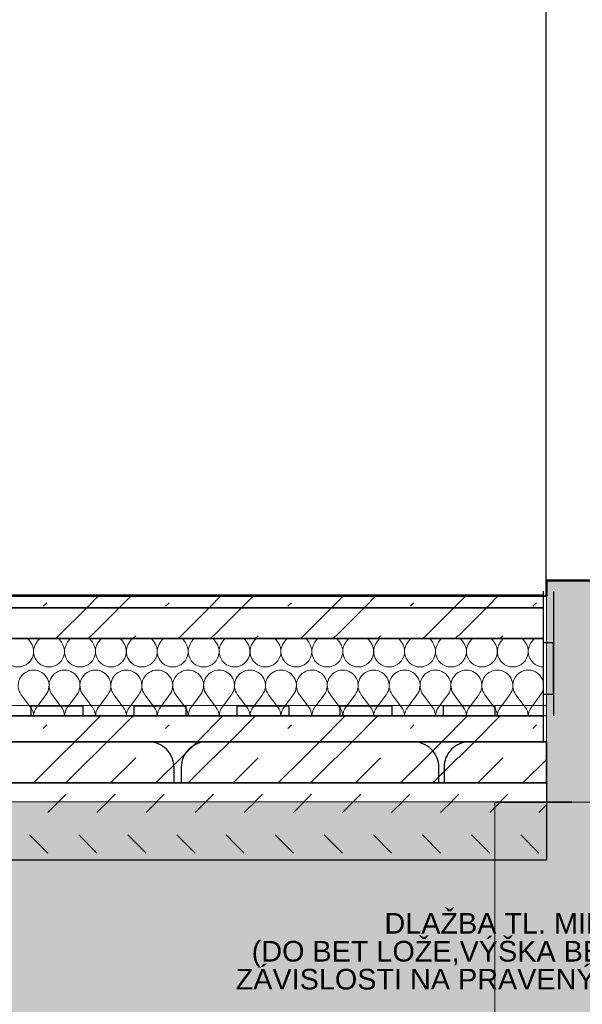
# Model space of a CAD drawing. Header units: millimetres. Extents: x -164296 to 75635, y 29674 to 91116.
# Tile 16 of 20: x -153327 to -152235, y 31602 to 33512. Entities that reach past the tile are written whole.
import ezdxf

# ---------------------------------------------------------------- set-up
doc = ezdxf.new("R2010")
doc.units = ezdxf.units.MM
doc.header["$MEASUREMENT"] = 0
doc.linetypes.add('Wipeout_Contour', pattern=[1000, 0, -1000])
for name, color, linetype in [('Konstrukce - nosné', 7, 'Continuous'), ('Kresby a obrázky', 7, 'Continuous'), ('Nové_Anotace - SP', 7, 'Continuous'), ('Nové_Konstrukce - krov', 7, 'Continuous'), ('Nové_Konstrukce - nosné', 7, 'Continuous'), ('Nové_Výplně – Řezové', 7, 'Continuous'), ('Výplně - Povrchové', 7, 'Continuous'), ('Výplně – Řezové', 7, 'Continuous')]:
    doc.layers.add(name, color=color, linetype=linetype)
doc.styles.add('GENEROVANÝ_STYL_1', font='txt')
doc.dimstyles.new('GENEROVANÝ_STYL__2', dxfattribs={"dimtxt": 0.18, "dimasz": 36.48, "dimexe": 0.18, "dimexo": 0.0625, "dimgap": 0, "dimtad": 0, "dimtih": 1, "dimtoh": 1, "dimdec": 4, "dimzin": 0, "dimdsep": 46, "dimcen": 0.09, "dimadec": 0, "dimazin": 0, "dimtfac": 1, "dimtdec": 4, "dimtmove": 0, "dimatfit": 3, "dimldrblk": 'ARROWHEAD_11', "dimfxl": 1, "dimtolj": 1, "dimtzin": 0, "dimarcsym": 0})

# ---------------------------------------------------------------- blocks, each defined once
blk = doc.blocks.new('Izolace proti vodě 25[1]_1', base_point=(-152311, 32402.9))
at = {"layer": 'Nové_Konstrukce - krov', "color": 1, "linetype": 'Continuous', "lineweight": 25}
for p, q in [((-152311, 32402.9), (-152311.2, 32160.9)), ((-152291, 32402.9), (-152291.2, 32160.9)), ((-152311.1, 32302.9), (-152311.1, 32202.9)), ((-152291.1, 32302.9), (-152311.1, 32302.9)), ((-152291.1, 32202.9), (-152291.1, 32302.9)), ((-152311.1, 32202.9), (-152291.1, 32202.9))]:
    blk.add_line(p, q, dxfattribs=at)
blk = doc.blocks.new('*X10')
at = {"layer": 'Nové_Výplně – Řezové', "color": 21, "linetype": 'Continuous', "lineweight": 20, "true_color": 0xffaaaa}
for p, q in [((-153251.4, 32316.4), (-153196.9, 32370.9)), ((-153188.1, 32316.4), (-153133.7, 32370.9)), ((-153013.9, 32316.4), (-152959.4, 32370.9)), ((-152950.6, 32316.4), (-152896.2, 32370.9)), ((-152776.4, 32316.4), (-152721.9, 32370.9)), ((-152713.1, 32316.4), (-152658.7, 32370.9)), ((-152538.9, 32316.4), (-152484.4, 32370.9)), ((-152475.6, 32316.4), (-152421.2, 32370.9)), ((-153256.9, 32310.9), (-153251.4, 32316.4)), ((-153194.4, 32310.9), (-153188.9, 32316.4)), ((-153107.3, 32310.9), (-153101.8, 32316.4)), ((-153019.4, 32310.9), (-153013.9, 32316.4)), ((-152956.9, 32310.9), (-152951.4, 32316.4)), ((-152869.8, 32310.9), (-152864.3, 32316.4)), ((-152781.9, 32310.9), (-152776.4, 32316.4)), ((-152719.4, 32310.9), (-152713.9, 32316.4)), ((-152632.3, 32310.9), (-152626.8, 32316.4)), ((-152544.4, 32310.9), (-152538.9, 32316.4)), ((-152481.9, 32310.9), (-152476.4, 32316.4)), ((-152394.8, 32310.9), (-152389.3, 32316.4))]:
    blk.add_line(p, q, dxfattribs=at)
blk = doc.blocks.new('výplň_4_1', base_point=(0, 0))
at = {"layer": 'Nové_Výplně – Řezové', "color": 1, "linetype": 'Continuous', "lineweight": 25, "flags": 128}
blk.add_lwpolyline([(-159100.4, 32310.9), (-159100.4, 32370.9), (-152311.2, 32370.9), (-152311.2, 32310.9)], close=True, dxfattribs=at)
at = {"layer": 'Nové_Výplně – Řezové', "color": 21, "linetype": 'Continuous', "lineweight": 20, "true_color": 0xffaaaa}
blk.add_blockref('*X10', (0, 0), dxfattribs=at)
blk = doc.blocks.new('*X12')
at = {"layer": 'Nové_Výplně – Řezové', "color": 21, "linetype": 'Continuous', "lineweight": 20, "true_color": 0xffaaaa}
for p, q in [((-153306, 32304), (-153311.2, 32310.9)), ((-153294, 32304), (-153288.8, 32310.9)), ((-153246, 32304), (-153251.2, 32310.9)), ((-153234, 32304), (-153228.8, 32310.9)), ((-153186, 32304), (-153191.2, 32310.9)), ((-153174, 32304), (-153168.8, 32310.9)), ((-153126, 32304), (-153131.2, 32310.9)), ((-153114, 32304), (-153108.8, 32310.9)), ((-153066, 32304), (-153071.2, 32310.9)), ((-153054, 32304), (-153048.8, 32310.9)), ((-153006, 32304), (-153011.2, 32310.9)), ((-152994, 32304), (-152988.8, 32310.9)), ((-152946, 32304), (-152951.2, 32310.9)), ((-152934, 32304), (-152928.8, 32310.9)), ((-152886, 32304), (-152891.2, 32310.9)), ((-152874, 32304), (-152868.8, 32310.9)), ((-152826, 32304), (-152831.2, 32310.9)), ((-152814, 32304), (-152808.8, 32310.9)), ((-152766, 32304), (-152771.2, 32310.9)), ((-152754, 32304), (-152748.8, 32310.9)), ((-152706, 32304), (-152711.2, 32310.9)), ((-152694, 32304), (-152688.8, 32310.9)), ((-152646, 32304), (-152651.2, 32310.9)), ((-152634, 32304), (-152628.8, 32310.9)), ((-152586, 32304), (-152591.2, 32310.9)), ((-152574, 32304), (-152568.8, 32310.9)), ((-152526, 32304), (-152531.2, 32310.9)), ((-152514, 32304), (-152508.8, 32310.9)), ((-152466, 32304), (-152471.2, 32310.9)), ((-152454, 32304), (-152448.8, 32310.9)), ((-152406, 32304), (-152411.2, 32310.9)), ((-152394, 32304), (-152388.8, 32310.9)), ((-152346, 32304), (-152351.2, 32310.9)), ((-152334, 32304), (-152328.8, 32310.9)), ((-153306, 32178), (-153324, 32202)), ((-153294, 32178), (-153276, 32202)), ((-153246, 32178), (-153264, 32202)), ((-153234, 32178), (-153216, 32202)), ((-153186, 32178), (-153204, 32202)), ((-153174, 32178), (-153156, 32202)), ((-153126, 32178), (-153144, 32202)), ((-153114, 32178), (-153096, 32202)), ((-153066, 32178), (-153084, 32202)), ((-153054, 32178), (-153036, 32202)), ((-153006, 32178), (-153024, 32202)), ((-152994, 32178), (-152976, 32202)), ((-152946, 32178), (-152964, 32202)), ((-152934, 32178), (-152916, 32202)), ((-152886, 32178), (-152904, 32202)), ((-152874, 32178), (-152856, 32202)), ((-152826, 32178), (-152844, 32202)), ((-152814, 32178), (-152796, 32202)), ((-152766, 32178), (-152784, 32202)), ((-152754, 32178), (-152736, 32202)), ((-152706, 32178), (-152724, 32202)), ((-152694, 32178), (-152676, 32202)), ((-152646, 32178), (-152664, 32202)), ((-152634, 32178), (-152616, 32202)), ((-152586, 32178), (-152604, 32202)), ((-152574, 32178), (-152556, 32202)), ((-152526, 32178), (-152544, 32202)), ((-152514, 32178), (-152496, 32202)), ((-152466, 32178), (-152484, 32202)), ((-152454, 32178), (-152436, 32202)), ((-152406, 32178), (-152424, 32202)), ((-152394, 32178), (-152376, 32202)), ((-152346, 32178), (-152364, 32202)), ((-152334, 32178), (-152316, 32202))]:
    blk.add_line(p, q, dxfattribs=at)
for centre, start, end in [((-153330, 32286), 143.1301, 36.8699), ((-153270, 32286), 143.1301, 36.8699), ((-153210, 32286), 143.1301, 36.8699), ((-153150, 32286), 143.1301, 36.8699), ((-153090, 32286), 143.1301, 36.8699), ((-153030, 32286), 143.1301, 36.8699), ((-152970, 32286), 143.1301, 36.8699), ((-152910, 32286), 143.1301, 36.8699), ((-152850, 32286), 143.1301, 36.8699), ((-152790, 32286), 143.1301, 36.8699), ((-152730, 32286), 143.1301, 36.8699), ((-152670, 32286), 143.1301, 36.8699), ((-152610, 32286), 143.1301, 36.8699), ((-152550, 32286), 143.1301, 36.8699), ((-152490, 32286), 143.1301, 36.8699), ((-152430, 32286), 143.1301, 36.8699), ((-152370, 32286), 143.1301, 36.8699), ((-152310, 32286), 143.1301, 267.7856), ((-153300, 32220), 90, 216.8699), ((-153300, 32220), 323.1301, 90), ((-153240, 32220), 90, 216.8699), ((-153240, 32220), 323.1301, 90), ((-153180, 32220), 90, 216.8699), ((-153180, 32220), 323.1301, 90), ((-153120, 32220), 90, 216.8699), ((-153120, 32220), 323.1301, 90), ((-153060, 32220), 90, 216.8699), ((-153060, 32220), 323.1301, 90), ((-153000, 32220), 90, 216.8699), ((-153000, 32220), 323.1301, 90), ((-152940, 32220), 90, 216.8699), ((-152940, 32220), 323.1301, 90), ((-152880, 32220), 90, 216.8699), ((-152880, 32220), 323.1301, 90), ((-152820, 32220), 90, 216.8699), ((-152820, 32220), 323.1301, 90), ((-152760, 32220), 90, 216.8699), ((-152760, 32220), 323.1301, 90), ((-152700, 32220), 90, 216.8699), ((-152700, 32220), 323.1301, 90), ((-152640, 32220), 90, 216.8699), ((-152640, 32220), 323.1301, 90), ((-152580, 32220), 90, 216.8699), ((-152580, 32220), 323.1301, 90), ((-152520, 32220), 90, 216.8699), ((-152520, 32220), 323.1301, 90), ((-152460, 32220), 90, 216.8699), ((-152460, 32220), 323.1301, 90), ((-152400, 32220), 90, 216.8699), ((-152400, 32220), 323.1301, 90), ((-152340, 32220), 90, 216.8699), ((-152340, 32220), 15.9795, 90), ((-152340, 32220), 323.1301, 344.0205), ((-153330, 32160), 1.6704, 36.8699), ((-153270, 32160), 143.1301, 178.3296), ((-153270, 32160), 1.6704, 36.8699), ((-153210, 32160), 143.1301, 178.3296), ((-153210, 32160), 1.6704, 36.8699), ((-153150, 32160), 143.1301, 178.3296), ((-153150, 32160), 1.6704, 36.8699), ((-153090, 32160), 143.1301, 178.3296), ((-153090, 32160), 1.6704, 36.8699), ((-153030, 32160), 143.1301, 178.3296), ((-153030, 32160), 1.6704, 36.8699), ((-152970, 32160), 143.1301, 178.3296), ((-152970, 32160), 1.6704, 36.8699), ((-152910, 32160), 143.1301, 178.3296), ((-152910, 32160), 1.6704, 36.8699), ((-152850, 32160), 143.1301, 178.3296), ((-152850, 32160), 1.6704, 36.8699), ((-152790, 32160), 143.1301, 178.3296), ((-152790, 32160), 1.6704, 36.8699), ((-152730, 32160), 143.1301, 178.3296), ((-152730, 32160), 1.6704, 36.8699), ((-152670, 32160), 143.1301, 178.3296), ((-152670, 32160), 1.6704, 36.8699), ((-152610, 32160), 143.1301, 178.3296), ((-152610, 32160), 1.6704, 36.8699), ((-152550, 32160), 143.1301, 178.3296), ((-152550, 32160), 1.6704, 36.8699), ((-152490, 32160), 143.1301, 178.3296), ((-152490, 32160), 1.6704, 36.8699), ((-152430, 32160), 143.1301, 178.3296), ((-152430, 32160), 1.6704, 36.8699), ((-152370, 32160), 143.1301, 178.3296), ((-152370, 32160), 1.6704, 36.8699), ((-152310, 32160), 143.1301, 178.3296)]:
    blk.add_arc(centre, 30, start, end, dxfattribs=at)
blk = doc.blocks.new('výplň_5_1', base_point=(0, 0))
at = {"layer": 'Nové_Výplně – Řezové', "color": 1, "linetype": 'Continuous', "lineweight": 25, "flags": 128}
blk.add_lwpolyline([(-159100.4, 32160.9), (-159100.4, 32310.9), (-152311.2, 32310.9), (-152311.2, 32160.9)], close=True, dxfattribs=at)
at = {"layer": 'Nové_Výplně – Řezové', "color": 21, "linetype": 'Continuous', "lineweight": 20, "true_color": 0xffaaaa}
blk.add_blockref('*X12', (0, 0), dxfattribs=at)
blk = doc.blocks.new('*X14')
at = {"layer": 'Nové_Výplně – Řezové', "color": 21, "linetype": 'Continuous', "lineweight": 20, "true_color": 0xffaaaa}
for p, q in [((-153196.9, 32370.9), (-153171.9, 32395.9)), ((-153133.7, 32370.9), (-153108.7, 32395.9)), ((-152959.4, 32370.9), (-152934.4, 32395.9)), ((-152896.2, 32370.9), (-152871.2, 32395.9)), ((-152721.9, 32370.9), (-152696.9, 32395.9)), ((-152658.7, 32370.9), (-152633.7, 32395.9)), ((-152484.4, 32370.9), (-152459.4, 32395.9)), ((-152421.2, 32370.9), (-152396.2, 32395.9)), ((-153281.3, 32373.6), (-153274.3, 32380.6)), ((-153043.8, 32373.6), (-153036.8, 32380.6)), ((-152806.3, 32373.6), (-152799.3, 32380.6)), ((-152568.8, 32373.6), (-152561.8, 32380.6)), ((-152331.3, 32373.6), (-152324.3, 32380.6))]:
    blk.add_line(p, q, dxfattribs=at)
blk = doc.blocks.new('výplň_6_1', base_point=(0, 0))
at = {"layer": 'Nové_Výplně – Řezové', "color": 1, "linetype": 'Continuous', "lineweight": 25, "flags": 128}
blk.add_lwpolyline([(-159100.4, 32370.9), (-159100.4, 32395.9), (-152311.2, 32395.9), (-152311.2, 32370.9)], close=True, dxfattribs=at)
at = {"layer": 'Nové_Výplně – Řezové', "color": 21, "linetype": 'Continuous', "lineweight": 20, "true_color": 0xffaaaa}
blk.add_blockref('*X14', (0, 0), dxfattribs=at)
blk = doc.blocks.new('*X16')
at = {"layer": 'Nové_Výplně – Řezové', "color": 21, "linetype": 'Continuous', "lineweight": 20, "true_color": 0xffaaaa}
for p, q in [((-153251.4, 32079.7), (-153220.2, 32110.9)), ((-153188.1, 32079.7), (-153156.9, 32110.9)), ((-153013.9, 32079.7), (-152982.7, 32110.9)), ((-152950.6, 32079.7), (-152919.4, 32110.9)), ((-152776.4, 32079.7), (-152745.2, 32110.9)), ((-152713.1, 32079.7), (-152681.9, 32110.9)), ((-152538.9, 32079.7), (-152507.7, 32110.9)), ((-152475.6, 32079.7), (-152444.4, 32110.9)), ((-153300.2, 32030.9), (-153251.4, 32079.7)), ((-153237.7, 32030.9), (-153188.9, 32079.7)), ((-153150.5, 32030.9), (-153101.8, 32079.7)), ((-153062.7, 32030.9), (-153013.9, 32079.7)), ((-153000.2, 32030.9), (-152951.4, 32079.7)), ((-152913, 32030.9), (-152864.3, 32079.7)), ((-152825.2, 32030.9), (-152776.4, 32079.7)), ((-152762.7, 32030.9), (-152713.9, 32079.7)), ((-152675.5, 32030.9), (-152626.8, 32079.7)), ((-152587.7, 32030.9), (-152538.9, 32079.7)), ((-152525.2, 32030.9), (-152476.4, 32079.7)), ((-152438, 32030.9), (-152389.3, 32079.7)), ((-152350.2, 32030.9), (-152304.7, 32076.3))]:
    blk.add_line(p, q, dxfattribs=at)
blk = doc.blocks.new('výplň_7_1', base_point=(0, 0))
at = {"layer": 'Nové_Výplně – Řezové', "color": 1, "linetype": 'Continuous', "lineweight": 25, "flags": 128}
blk.add_lwpolyline([(-159100.4, 32110.9), (-152304.7, 32110.9), (-152304.7, 32030.9), (-159100.4, 32030.9)], close=True, dxfattribs=at)
at = {"layer": 'Nové_Výplně – Řezové', "color": 21, "linetype": 'Continuous', "lineweight": 20, "true_color": 0xffaaaa}
blk.add_blockref('*X16', (0, 0), dxfattribs=at)
blk = doc.blocks.new('*X18')
at = {"layer": 'Nové_Výplně – Řezové', "color": 21, "linetype": 'Continuous', "lineweight": 20, "true_color": 0xffaaaa}
for p, q in [((-153272.4, 31973.7), (-153237, 32009)), ((-153177.1, 31973.7), (-153141.7, 32009)), ((-153081.8, 31973.7), (-153046.4, 32009)), ((-152986.5, 31973.7), (-152951.1, 32009)), ((-152891.2, 31973.7), (-152855.8, 32009)), ((-152795.9, 31973.7), (-152760.5, 32009)), ((-152700.6, 31973.7), (-152665.2, 32009)), ((-152605.3, 31973.7), (-152569.9, 32009)), ((-152510, 31973.7), (-152474.6, 32009)), ((-152414.7, 31973.7), (-152379.3, 32009)), ((-152319.4, 31973.7), (-152304.7, 31988.4)), ((-153272.4, 31894.8), (-153307.7, 31930.1)), ((-153177.1, 31894.8), (-153212.4, 31930.1)), ((-153081.8, 31894.8), (-153117.1, 31930.1)), ((-152986.5, 31894.8), (-153021.8, 31930.1)), ((-152908.8, 31912.4), (-152926.5, 31930.1)), ((-152795.9, 31894.8), (-152831.2, 31930.1)), ((-152700.6, 31894.8), (-152735.9, 31930.1)), ((-152605.3, 31894.8), (-152640.6, 31930.1)), ((-152510, 31894.8), (-152545.3, 31930.1)), ((-152432.3, 31912.4), (-152450, 31930.1)), ((-152319.4, 31894.8), (-152354.7, 31930.1)), ((-152891.2, 31894.8), (-152908.8, 31912.4)), ((-152414.7, 31894.8), (-152432.3, 31912.4))]:
    blk.add_line(p, q, dxfattribs=at)
blk = doc.blocks.new('výplň_8_1', base_point=(0, 0))
at = {"layer": 'Nové_Výplně – Řezové', "color": 1, "linetype": 'Continuous', "lineweight": 25, "flags": 128}
blk.add_lwpolyline([(-159100.4, 32030.9), (-152304.7, 32030.9), (-152304.7, 31880.9), (-159100.4, 31880.9), (-159100.4, 31991.6)], close=True, dxfattribs=at)
at = {"layer": 'Nové_Výplně – Řezové', "color": 21, "linetype": 'Continuous', "lineweight": 20, "true_color": 0xffaaaa}
blk.add_blockref('*X18', (0, 0), dxfattribs=at)
blk = doc.blocks.new('*X23')
at = {"layer": 'Nové_Výplně – Řezové', "color": 21, "linetype": 'Continuous', "lineweight": 20, "true_color": 0xffaaaa}
for p, q in [((-153220.2, 32110.9), (-153170.2, 32160.9)), ((-153156.9, 32110.9), (-153106.9, 32160.9)), ((-152982.7, 32110.9), (-152932.7, 32160.9)), ((-152919.4, 32110.9), (-152869.4, 32160.9)), ((-152745.2, 32110.9), (-152695.2, 32160.9)), ((-152681.9, 32110.9), (-152631.9, 32160.9)), ((-152507.7, 32110.9), (-152457.7, 32160.9)), ((-152444.4, 32110.9), (-152394.4, 32160.9)), ((-153281.3, 32136.9), (-153274.3, 32143.9)), ((-153043.8, 32136.9), (-153036.8, 32143.9)), ((-152806.3, 32136.9), (-152799.3, 32143.9)), ((-152568.8, 32136.9), (-152561.8, 32143.9)), ((-152331.3, 32136.9), (-152324.3, 32143.9))]:
    blk.add_line(p, q, dxfattribs=at)
blk = doc.blocks.new('výplň_9_1', base_point=(0, 0))
at = {"layer": 'Nové_Výplně – Řezové', "color": 1, "linetype": 'Continuous', "lineweight": 25, "flags": 128}
blk.add_lwpolyline([(-158930.4, 32110.9), (-158930.4, 32160.9), (-152311.2, 32160.9), (-152311.2, 32110.9)], close=True, dxfattribs=at)
at = {"layer": 'Nové_Výplně – Řezové', "color": 21, "linetype": 'Continuous', "lineweight": 20, "true_color": 0xffaaaa}
blk.add_blockref('*X23', (0, 0), dxfattribs=at)
blk = doc.blocks.new('Izolace proti vodě 25[2]_1', base_point=(-152304.7, 32161))
at = {"layer": 'Nové_Konstrukce - krov', "color": 1, "linetype": 'Continuous', "lineweight": 25}
for p, q in [((-152304.7, 32181), (-156453.7, 32178.4)), ((-153304.7, 32160.4), (-153304.7, 32180.4)), ((-153304.7, 32180.4), (-153204.7, 32180.4)), ((-153204.7, 32180.4), (-153204.7, 32160.4)), ((-153104.7, 32160.5), (-153104.7, 32180.5)), ((-153104.7, 32180.5), (-153004.7, 32180.5)), ((-153004.7, 32180.5), (-153004.7, 32160.5)), ((-152904.7, 32180.6), (-152804.7, 32180.7)), ((-152904.7, 32160.6), (-152904.7, 32180.6)), ((-152804.7, 32180.7), (-152804.7, 32160.7)), ((-152704.7, 32180.7), (-152604.7, 32180.8)), ((-152704.7, 32160.7), (-152704.7, 32180.7)), ((-152604.7, 32180.8), (-152604.7, 32160.8)), ((-152504.7, 32160.9), (-152504.7, 32180.9)), ((-152504.7, 32180.9), (-152404.7, 32180.9)), ((-152404.7, 32180.9), (-152404.7, 32160.9)), ((-152304.7, 32161), (-156453.7, 32158.4)), ((-153204.7, 32160.4), (-153304.7, 32160.4)), ((-153004.7, 32160.5), (-153104.7, 32160.5)), ((-152804.7, 32160.7), (-152904.7, 32160.6)), ((-152604.7, 32160.8), (-152704.7, 32160.7)), ((-152404.7, 32160.9), (-152504.7, 32160.9))]:
    blk.add_line(p, q, dxfattribs=at)
blk = doc.blocks.new('ARROWHEAD_11')
at = {"color": 0, "linetype": 'Continuous', "lineweight": 0}
blk.add_line((0, 0), (-1, 0), dxfattribs=at)
at = {"color": 0, "linetype": 'Continuous', "lineweight": 0, "const_width": 0.25, "flags": 128}
blk.add_lwpolyline([(-0.125, 0, 1), (0.125, 0, 1)], format="xyb", close=True, dxfattribs=at)

msp = doc.modelspace()

# ---------------------------------------------------------------- linework, layer by layer
at = {"layer": 'Nové_Konstrukce - nosné', "color": 1, "linetype": 'Continuous', "lineweight": 25, "flags": 128}
for points in [[(-153527.5, 32060.9), (-153527.5, 32030.9), (-153027.5, 32030.9), (-153027.5, 32060.9, 0.414214), (-153077.5, 32110.9), (-153477.5, 32110.9, 0.414214)], [(-153013.5, 32060.9), (-153013.5, 32030.9), (-152513.5, 32030.9), (-152513.5, 32060.9, 0.414214), (-152563.5, 32110.9), (-152963.5, 32110.9, 0.414214)], [(-152503.5, 32060.9), (-152503.5, 32030.9), (-152304.7, 32030.9), (-152304.7, 32110.9), (-152453.5, 32110.9, 0.414214)]]:
    msp.add_lwpolyline(points, format="xyb", close=True, dxfattribs=at)

# ---------------------------------------------------------------- block references
at = {"layer": 'Nové_Konstrukce - krov', "color": 1, "linetype": 'Continuous', "lineweight": 25}
msp.add_blockref('Izolace proti vodě 25[2]_1', (-152304.7, 32161), dxfattribs=at)
at = {"layer": 'Nové_Výplně – Řezové', "color": 21, "linetype": 'Continuous', "lineweight": 20, "true_color": 0xffaaaa}
for name in ['výplň_4_1', 'výplň_5_1', 'výplň_9_1', 'výplň_7_1']:
    msp.add_blockref(name, (0, 0), dxfattribs=at)

# ---------------------------------------------------------------- wipeouts: each hides what was drawn before it
at = {"color": 254, "linetype": 'Wipeout_Contour', "lineweight": 0, "ltscale": 1560643.213390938}
msp.add_wipeout([(-152304.7, 35403.6), (-152305.1, 35403.6), (-152305.1, 32393.6), (-152304.7, 32393.6), (-152304.7, 32423.6), (-152305.1, 32423.6), (-152305.1, 34923.6), (-152305, 34923.6), (-152305, 34973.6), (-152304.7, 34973.6)], dxfattribs=at).dxf.layer = 'Výplně - Povrchové'
at = {"color": 254, "linetype": 'Wipeout_Contour', "lineweight": 0, "ltscale": 622009.803398}
msp.add_wipeout([(-152255.8, 31993.6), (-152255.8, 31223.6), (-152255.4, 31223.6), (-152255.4, 31993.6)], dxfattribs=at).dxf.layer = 'Výplně - Povrchové'

# ---------------------------------------------------------------- next in the draw order: hatches: boundary and pattern name
at = {"layer": 'Výplně – Řezové', "linetype": 'Continuous', "lineweight": 13}
msp.add_hatch(color=254, dxfattribs=at).paths.add_polyline_path([(-152304.7, 32393.6), (-151644.7, 32393.6), (-151644.7, 32423.6), (-152304.7, 32423.6)])

# ---------------------------------------------------------------- next in the draw order: linework, layer by layer
at = {"layer": 'Konstrukce - nosné', "color": 251, "linetype": 'Continuous', "lineweight": 20, "true_color": 0x6a6a6a}
msp.add_line((-152305.1, 32393.6), (-152305.1, 35403.6), dxfattribs=at)
at = {"layer": 'Konstrukce - nosné', "color": 7, "linetype": 'Continuous', "lineweight": 50}
msp.add_line((-152304.7, 32423.6), (-152304.7, 32393.6), dxfattribs=at)
at = {"layer": 'Konstrukce - nosné', "color": 7, "linetype": 'Continuous', "lineweight": 35}
for p, q in [((-152304.7, 32393.6), (-158930.5, 32393.6)), ((-152255.4, 31993.6), (-160122.8, 31993.6))]:
    msp.add_line(p, q, dxfattribs=at)
at = {"layer": 'Konstrukce - nosné', "color": 7, "linetype": 'Continuous', "lineweight": 50, "flags": 128}
msp.add_lwpolyline([(-151644.7, 32423.6), (-151944.7, 32423.6), (-151984.7, 32423.6), (-152304.7, 32423.6)], dxfattribs=at)
at = {"layer": 'Nové_Konstrukce - nosné', "color": 1, "linetype": 'Continuous', "lineweight": 25}
for p, q in [((-152305.1, 32423.6), (-152305.1, 34923.6)), ((-152304.7, 32423.6), (-152305.1, 32423.6))]:
    msp.add_line(p, q, dxfattribs=at)

# ---------------------------------------------------------------- next in the draw order: block references
at = {"layer": 'Nové_Konstrukce - krov', "color": 1, "linetype": 'Continuous', "lineweight": 25}
msp.add_blockref('Izolace proti vodě 25[1]_1', (-152311, 32402.9), dxfattribs=at)
at = {"layer": 'Nové_Výplně – Řezové', "color": 21, "linetype": 'Continuous', "lineweight": 20, "true_color": 0xffaaaa}
msp.add_blockref('výplň_6_1', (0, 0), dxfattribs=at)

# ---------------------------------------------------------------- next in the draw order: wipeouts: each hides what was drawn before it
at = {"color": 254, "linetype": 'Wipeout_Contour', "lineweight": 0, "ltscale": 1274274.653638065}
msp.add_wipeout([(-160741.8, 29673.6), (-160741.8, 31223.6), (-160122.8, 31223.6), (-160122.8, 31993.6), (-152404.7, 31993.6), (-152404.7, 31223.6), (-151645.1, 31223.6), (-151645.1, 29673.6)], dxfattribs=at).dxf.layer = 'Výplně – Řezové'

# ---------------------------------------------------------------- next in the draw order: hatches: boundary and pattern name
at = {"layer": 'Výplně – Řezové', "linetype": 'Continuous', "lineweight": 13}
for points in [[(-152304.7, 32423.6), (-151644.7, 32423.6), (-151644.7, 31993.6), (-152304.7, 31993.6)], [(-152404.7, 31993.6), (-152404.7, 31223.6), (-151545.4, 31223.6), (-151545.4, 31993.6)]]:
    msp.add_hatch(color=254, dxfattribs=at).paths.add_polyline_path(points)
at = {"layer": 'Výplně – Řezové', "linetype": 'Continuous', "lineweight": 13, "true_color": 0xbf7d1a}
h = msp.add_hatch(dxfattribs=at)
h.set_pattern_fill('Zemina_0001', color=32, style=0, pattern_type=2)
h.set_pattern_definition([(45, (0, 0), (-55.154327, 55.154327), []), (45, (-18.38, 18.38), (-110.30865, 110.30865), []), (45, (-36.77, 36.77), (-110.30865, 110.30865), []), (135, (-55.154, 55.154), (18.3847756, 18.3847756), [77.999997, -77.999997])])
h.paths.add_polyline_path([(-160741.8, 29673.6), (-160741.8, 31223.6), (-160122.8, 31223.6), (-160122.8, 31993.6), (-152404.7, 31993.6), (-152404.7, 31223.6), (-151645.1, 31223.6), (-151645.1, 29673.6)])

# ---------------------------------------------------------------- next in the draw order: linework, layer by layer
at = {"layer": 'Kresby a obrázky', "color": 7, "linetype": 'Continuous', "lineweight": 25}
msp.add_line((-152304.7, 31993.6), (-152304.7, 31880.9), dxfattribs=at)
at = {"layer": 'Výplně – Řezové', "color": 7, "linetype": 'Continuous', "lineweight": 13, "flags": 128}
for points in [[(-152304.7, 32423.6), (-151644.7, 32423.6), (-151644.7, 31993.6), (-152304.7, 31993.6)], [(-152404.7, 31993.6), (-152404.7, 31223.6), (-151545.4, 31223.6), (-151545.4, 31993.6)]]:
    msp.add_lwpolyline(points, close=True, dxfattribs=at)

# ---------------------------------------------------------------- next in the draw order: block references
at = {"layer": 'Nové_Výplně – Řezové', "color": 21, "linetype": 'Continuous', "lineweight": 20, "true_color": 0xffaaaa}
msp.add_blockref('výplň_8_1', (0, 0), dxfattribs=at)

# ---------------------------------------------------------------- next in the draw order: texts
at = {"layer": 'Nové_Anotace - SP', "color": 1, "linetype": 'Continuous', "lineweight": 25, "insert": (-151985.7, 31698.5), "char_height": 40, "width": 959.781, "attachment_point": 6, "line_spacing_factor": 0.813124, "style": 'GENEROVANÝ_STYL_1'}
msp.add_mtext('\\A1;{\\pqr;\\fArial|b0|i0|c238|p38;DLAŽBA TL. MIN. 20 mm\\P\\pqr;\\fArial|b0|i0|c238|p38;(DO BET LOŽE,VÝŠKA BETONU V ZÁVISLOSTI NA PRAVENÝ TERÉN)}', dxfattribs=at)

# ---------------------------------------------------------------- next in the draw order: leaders
at = {"layer": 'Nové_Anotace - SP', "color": 1, "linetype": 'Continuous', "lineweight": 25, "annotation_type": 0, "has_hookline": 1, "hookline_direction": 1}
for points, text_width in [([(-151528.9, 32443.4), (-151810.2, 31698.5), (-151985.7, 31698.5)], 918.4), ([(-151564.9, 31827.1), (-151730.8, 31386.1), (-151900.8, 31386.1)], 763.9)]:
    msp.add_leader(points, dimstyle='GENEROVANÝ_STYL__2', dxfattribs=dict(at, text_width=text_width))

doc.saveas('drawing.dxf')
